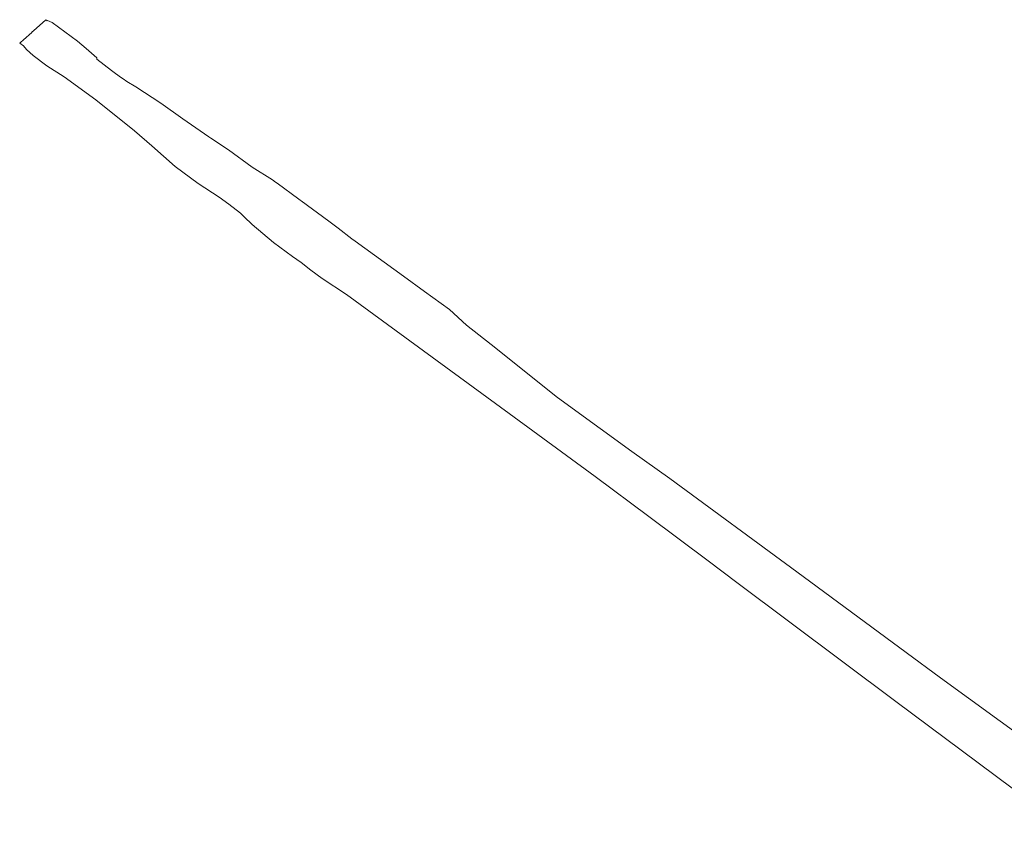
# Model space of a CAD drawing. Header units: metres. Extents: x 105376 to 107446, y 444190 to 447356.
# Tile 3 of 90: x 105602 to 106225, y 446846 to 447356. Entities that reach past the tile are written whole.
import ezdxf

# ---------------------------------------------------------------- set-up
doc = ezdxf.new("R2010")
doc.units = ezdxf.units.M
doc.header["$MEASUREMENT"] = 0
doc.layers.add('waterdeel vlak', color=4, linetype='Continuous', lineweight=0)

msp = doc.modelspace()

# ---------------------------------------------------------------- linework, layer by layer
at = {"layer": 'waterdeel vlak', "flags": 128}
msp.add_lwpolyline([(106261.54, 446846.27), (106156.39, 446924.59), (106055.68, 447000), (106037.57, 447013.56), (106000, 447041.63), (105966.04, 447067), (105911.63, 447106.94), (105808.71, 447182.22), (105793.35, 447192.3), (105786.09, 447197.48), (105779.93, 447202.46), (105774.46, 447206.23), (105762.45, 447215.07), (105749.04, 447226.43), (105743.89, 447231.22), (105741.54, 447233.68), (105734.18, 447239.4), (105728.15, 447243.68), (105714.86, 447252.34), (105700.36, 447263.1), (105685.55, 447276.23), (105674.62, 447285.79), (105650.13, 447305.29), (105629.93, 447319.98), (105618.98, 447326.88), (105610.33, 447333.45), (105606.17, 447337.17), (105604.31, 447339.49), (105601.99, 447341.12), (105601.85, 447341.21), (105602.34, 447341.65), (105604.22, 447343.37), (105604.34, 447343.25), (105609.56, 447347.96), (105609.47, 447348.07), (105609.58, 447348.17), (105610.89, 447349.33), (105618.12, 447355.86), (105618.36, 447356.07), (105618.46, 447355.99), (105619.25, 447355.39), (105619.53, 447355.51), (105622.44, 447354.27), (105626.33, 447351.36), (105638.51, 447342.45), (105643.89, 447337.94), (105650.6, 447331.86), (105650.71, 447331.1), (105659.98, 447323.95), (105662.39, 447322.09), (105666.35, 447319.33), (105667.44, 447318.57), (105669.64, 447317.04), (105675.45, 447313.58), (105691.14, 447303.29), (105705.21, 447293.36), (105721.58, 447281.87), (105722.83, 447281.05), (105733.94, 447273.71), (105749.04, 447262.82), (105761.77, 447254.67), (105763.84, 447253.35), (105764.73, 447252.69), (105778.42, 447242.53), (105779.31, 447241.88), (105780.04, 447241.34), (105797.45, 447228.58), (105803.39, 447224.14), (105812.02, 447217.34), (105814.23, 447215.98), (105844.79, 447193.76), (105858.02, 447183.97), (105873.9, 447172.59), (105884.74, 447162.8), (105900.22, 447150.5), (105942.29, 447117.03), (105969.15, 447097.32), (105989.25, 447082.9), (106013.33, 447065.83), (106093.76, 447006.57), (106162.96, 446955.63), (106184.71, 446939.63), (106240.14, 446899.25)], dxfattribs=at)

doc.saveas('drawing.dxf')
